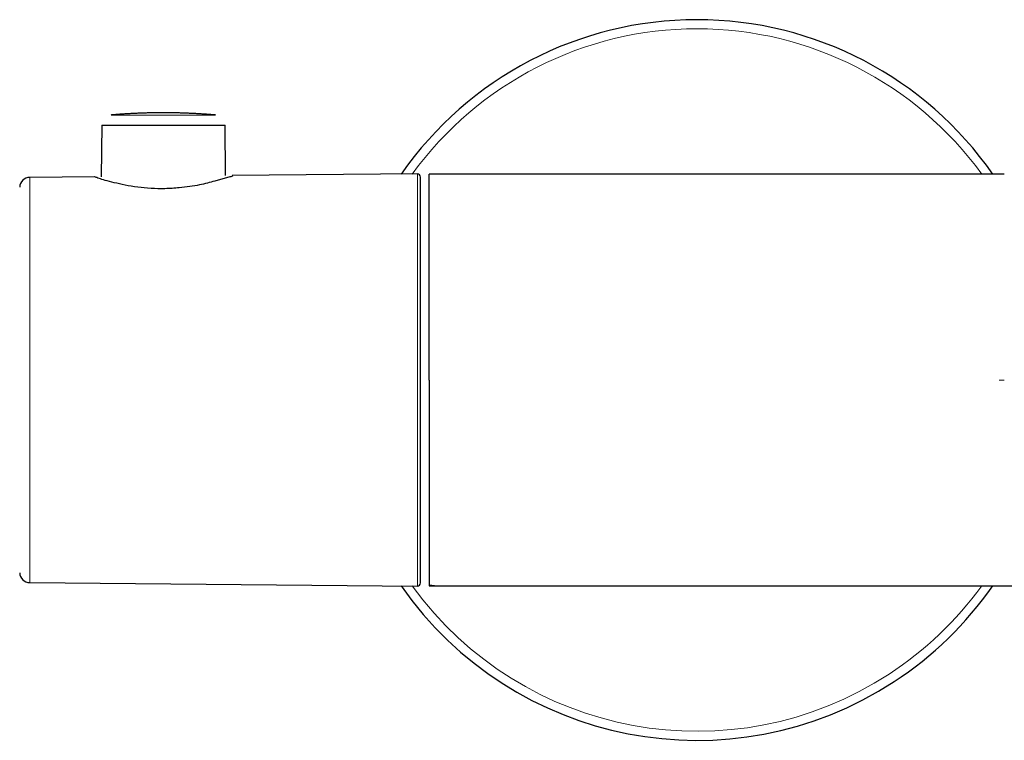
# Model space of a CAD drawing. Header units: millimetres. Extents: x 8 to 945, y 12 to 444.
# Tile 15 of 40: x 344 to 439, y 366 to 436. Entities that reach past the tile are written whole.
import ezdxf

# ---------------------------------------------------------------- set-up
doc = ezdxf.new("R2010")
doc.units = ezdxf.units.MM

msp = doc.modelspace()

# ---------------------------------------------------------------- linework, layer by layer
at = {"color": 7, "linetype": 'Continuous', "lineweight": 30}
for p, q in [((352.664, 427.241), (352.665, 427.241)), ((362.811, 427.241), (362.813, 427.241)), ((351.749, 426.253), (351.705, 421.246)), ((363.772, 421.351), (363.729, 426.253)), ((351.05, 421.24), (344.776, 421.186)), ((364.183, 421.223), (362.72, 420.825)), ((382.403, 421.514), (364.419, 421.357)), ((382.705, 381.786), (382.705, 421.214)), ((439.385, 421.5), (383.545, 421.5)), ((383.545, 401.5), (383.545, 421.5)), ((383.545, 401.5), (383.545, 381.585)), ((344.776, 381.814), (382.403, 381.486)), ((383.545, 381.585), (383.545, 381.518)), ((383.545, 381.518), (383.545, 381.5)), ((383.545, 381.5), (474.067, 381.5))]:
    msp.add_line(p, q, dxfattribs=at)
at = {"color": 252, "linetype": 'Continuous', "lineweight": 0}
for p, q in [((344.776, 421.186), (344.776, 384.213)), ((382.403, 421.514), (382.403, 381.486)), ((344.776, 384.213), (344.776, 381.814))]:
    msp.add_line(p, q, dxfattribs=at)
at = {"color": 252, "linetype": 'Continuous', "lineweight": 0, "flags": 128}
for points in [[(362.813, 427.241), (362.813, 427.241), (362.813, 427.241), (362.81, 427.241), (362.803, 427.241), (362.792, 427.241), (362.778, 427.24), (362.76, 427.24), (362.739, 427.24), (362.714, 427.24), (362.686, 427.24), (362.654, 427.24), (362.619, 427.239), (362.58, 427.239), (362.538, 427.239), (362.492, 427.239), (362.444, 427.239), (362.391, 427.239), (362.336, 427.239), (362.277, 427.238), (362.216, 427.238), (362.151, 427.238), (362.083, 427.238), (362.012, 427.238), (361.937, 427.238), (361.86, 427.238), (361.78, 427.237), (361.698, 427.237), (361.612, 427.237), (361.524, 427.237), (361.433, 427.237), (361.339, 427.237), (361.243, 427.237), (361.145, 427.237), (361.044, 427.237), (360.941, 427.236), (360.835, 427.236), (360.727, 427.236), (360.618, 427.236), (360.506, 427.236), (360.392, 427.236), (360.276, 427.236), (360.159, 427.236), (360.04, 427.236), (359.919, 427.236), (359.797, 427.236), (359.673, 427.236), (359.548, 427.235), (359.422, 427.235), (359.294, 427.235), (359.166, 427.235), (359.036, 427.235), (358.906, 427.235), (358.774, 427.235), (358.642, 427.235), (358.51, 427.235), (358.376, 427.235), (358.243, 427.235), (358.109, 427.235), (357.974, 427.235), (357.84, 427.235), (357.705, 427.235), (357.571, 427.235), (357.436, 427.235), (357.302, 427.235), (357.168, 427.235), (357.035, 427.235), (356.902, 427.235), (356.77, 427.235), (356.638, 427.235), (356.507, 427.235), (356.377, 427.235), (356.248, 427.235), (356.12, 427.235), (355.993, 427.235), (355.867, 427.236), (355.743, 427.236), (355.62, 427.236), (355.498, 427.236), (355.378, 427.236), (355.26, 427.236), (355.143, 427.236), (355.029, 427.236), (354.916, 427.236), (354.805, 427.236), (354.696, 427.236), (354.59, 427.236), (354.485, 427.236), (354.383, 427.237), (354.284, 427.237), (354.186, 427.237), (354.091, 427.237), (353.999, 427.237), (353.91, 427.237), (353.823, 427.237), (353.738, 427.237), (353.657, 427.238), (353.579, 427.238), (353.503, 427.238), (353.43, 427.238), (353.361, 427.238), (353.294, 427.238), (353.231, 427.238), (353.171, 427.238), (353.114, 427.239), (353.06, 427.239), (353.01, 427.239), (352.962, 427.239), (352.919, 427.239), (352.878, 427.239), (352.841, 427.24), (352.808, 427.24), (352.778, 427.24), (352.751, 427.24), (352.728, 427.24), (352.709, 427.24), (352.693, 427.24), (352.68, 427.241), (352.671, 427.241), (352.666, 427.241), (352.664, 427.241), (352.664, 427.241)], [(363.729, 426.253), (363.729, 426.253), (363.727, 426.253), (363.721, 426.253), (363.711, 426.253), (363.696, 426.253), (363.678, 426.253), (363.655, 426.252), (363.629, 426.252), (363.598, 426.252), (363.563, 426.252), (363.525, 426.252), (363.482, 426.251), (363.436, 426.251), (363.385, 426.251), (363.331, 426.251), (363.273, 426.251), (363.211, 426.251), (363.145, 426.25), (363.076, 426.25), (363.003, 426.25), (362.926, 426.25), (362.846, 426.25), (362.763, 426.25), (362.675, 426.249), (362.585, 426.249), (362.491, 426.249), (362.394, 426.249), (362.294, 426.249), (362.19, 426.249), (362.084, 426.249), (361.975, 426.248), (361.862, 426.248), (361.747, 426.248), (361.629, 426.248), (361.509, 426.248), (361.385, 426.248), (361.26, 426.248), (361.132, 426.248), (361.001, 426.247), (360.869, 426.247), (360.734, 426.247), (360.597, 426.247), (360.458, 426.247), (360.318, 426.247), (360.175, 426.247), (360.031, 426.247), (359.886, 426.247), (359.738, 426.247), (359.59, 426.247), (359.44, 426.247), (359.289, 426.247), (359.137, 426.247), (358.984, 426.247), (358.831, 426.246), (358.676, 426.246), (358.521, 426.246), (358.365, 426.246), (358.209, 426.246), (358.052, 426.246), (357.896, 426.246), (357.739, 426.246), (357.582, 426.246), (357.425, 426.246), (357.269, 426.246), (357.113, 426.246), (356.957, 426.246), (356.802, 426.246), (356.647, 426.246), (356.494, 426.247), (356.341, 426.247), (356.189, 426.247), (356.038, 426.247), (355.888, 426.247), (355.739, 426.247), (355.592, 426.247), (355.447, 426.247), (355.303, 426.247), (355.16, 426.247), (355.02, 426.247), (354.881, 426.247), (354.744, 426.247), (354.609, 426.247), (354.477, 426.247), (354.346, 426.248), (354.218, 426.248), (354.092, 426.248), (353.969, 426.248), (353.849, 426.248), (353.731, 426.248), (353.616, 426.248), (353.503, 426.248), (353.394, 426.249), (353.288, 426.249), (353.184, 426.249), (353.084, 426.249), (352.987, 426.249), (352.893, 426.249), (352.802, 426.249), (352.715, 426.25), (352.632, 426.25), (352.551, 426.25), (352.475, 426.25), (352.402, 426.25), (352.332, 426.25), (352.267, 426.251), (352.205, 426.251), (352.147, 426.251), (352.093, 426.251), (352.042, 426.251), (351.996, 426.251), (351.953, 426.252), (351.914, 426.252), (351.88, 426.252), (351.849, 426.252), (351.823, 426.252), (351.8, 426.253), (351.782, 426.253), (351.767, 426.253), (351.757, 426.253), (351.751, 426.253), (351.749, 426.253)]]:
    msp.add_lwpolyline(points, dxfattribs=at)
at = {"color": 7, "linetype": 'Continuous', "lineweight": 30, "flags": 128}
msp.add_lwpolyline([(351.749, 426.253), (351.751, 426.254), (351.757, 426.254), (351.767, 426.254), (351.782, 426.254), (351.8, 426.254), (351.823, 426.255), (351.849, 426.255), (351.88, 426.255), (351.914, 426.255), (351.953, 426.255), (351.996, 426.255), (352.042, 426.256), (352.093, 426.256), (352.147, 426.256), (352.205, 426.256), (352.267, 426.256), (352.332, 426.257), (352.402, 426.257), (352.475, 426.257), (352.551, 426.257), (352.632, 426.257), (352.715, 426.257), (352.802, 426.257), (352.893, 426.258), (352.987, 426.258), (353.084, 426.258), (353.184, 426.258), (353.288, 426.258), (353.394, 426.258), (353.503, 426.258), (353.616, 426.259), (353.731, 426.259), (353.849, 426.259), (353.969, 426.259), (354.092, 426.259), (354.218, 426.259), (354.346, 426.259), (354.477, 426.259), (354.609, 426.259), (354.744, 426.26), (354.881, 426.26), (355.02, 426.26), (355.16, 426.26), (355.303, 426.26), (355.447, 426.26), (355.592, 426.26), (355.739, 426.26), (355.888, 426.26), (356.038, 426.26), (356.189, 426.26), (356.341, 426.26), (356.494, 426.26), (356.647, 426.26), (356.802, 426.26), (356.957, 426.26), (357.113, 426.261), (357.269, 426.261), (357.425, 426.261), (357.582, 426.261), (357.739, 426.261), (357.896, 426.261), (358.052, 426.261), (358.209, 426.261), (358.365, 426.261), (358.521, 426.26), (358.676, 426.26), (358.831, 426.26), (358.984, 426.26), (359.137, 426.26), (359.289, 426.26), (359.44, 426.26), (359.59, 426.26), (359.738, 426.26), (359.886, 426.26), (360.031, 426.26), (360.175, 426.26), (360.318, 426.26), (360.458, 426.26), (360.597, 426.26), (360.734, 426.26), (360.869, 426.259), (361.001, 426.259), (361.132, 426.259), (361.26, 426.259), (361.385, 426.259), (361.509, 426.259), (361.629, 426.259), (361.747, 426.259), (361.862, 426.259), (361.975, 426.258), (362.084, 426.258), (362.19, 426.258), (362.294, 426.258), (362.394, 426.258), (362.491, 426.258), (362.585, 426.258), (362.675, 426.257), (362.763, 426.257), (362.846, 426.257), (362.926, 426.257), (363.003, 426.257), (363.076, 426.257), (363.145, 426.257), (363.211, 426.256), (363.273, 426.256), (363.331, 426.256), (363.385, 426.256), (363.436, 426.256), (363.482, 426.255), (363.525, 426.255), (363.563, 426.255), (363.598, 426.255), (363.629, 426.255), (363.655, 426.255), (363.678, 426.254), (363.696, 426.254), (363.711, 426.254), (363.721, 426.254), (363.727, 426.254), (363.729, 426.253)], dxfattribs=at)
at = {"color": 7, "linetype": 'Continuous', "lineweight": 30}
for centre, radius, start, end in [((409.545, 401.5), 35, 34.8499, 145.14959), ((344.785, 420.186), 1, 90.5, 178.21238), ((382.405, 421.214), 0.3, 0, 90.48546), ((344.785, 382.814), 1, 181.78762, 269.5), ((409.545, 401.5), 35, 214.85041, 303.15485), ((382.405, 381.786), 0.3, 269.51454, 0), ((385.389, 401.5), 20, 264.70916, 266.14616), ((382.701, 401.5), 20, 272.41926, 273.85384), ((409.545, 401.5), 35, 303.15485, 325.1501)]:
    msp.add_arc(centre, radius, start, end, dxfattribs=at)
at = {"color": 252, "linetype": 'Continuous', "lineweight": 0}
for start, end in [(35.88383, 144.09602), (215.90398, 303.15485), (303.15485, 324.11617)]:
    msp.add_arc((409.545, 401.5), 34.121, start, end, dxfattribs=at)
at = {"color": 7, "linetype": 'Continuous', "lineweight": 30}
for points, knots in [([(357.739, 427.457), (357.589, 427.457), (357.379, 427.456), (357.068, 427.453), (356.802, 427.45), (356.484, 427.444), (356.15, 427.436), (355.799, 427.426), (355.436, 427.413), (355.064, 427.397), (354.684, 427.379), (354.299, 427.358), (353.909, 427.335), (353.514, 427.308), (353.117, 427.278), (352.834, 427.256), (352.684, 427.243), (352.668, 427.241)], [0, 0, 0, 0, 0.088328, 0.124185, 0.183726, 0.245599, 0.312022, 0.381399, 0.453089, 0.526579, 0.601504, 0.677596, 0.754649, 0.832509, 0.911051, 0.990179, 1, 1, 1, 1]), ([(362.813, 427.241), (362.79, 427.243), (362.629, 427.257), (362.332, 427.281), (361.922, 427.311), (361.512, 427.338), (361.103, 427.363), (360.695, 427.384), (360.289, 427.403), (359.886, 427.419), (359.489, 427.432), (359.106, 427.442), (358.758, 427.449), (358.456, 427.453), (358.124, 427.456), (357.889, 427.457), (357.739, 427.457)], [0, 0, 0, 0, 0.013788, 0.094908, 0.175932, 0.256831, 0.337557, 0.418039, 0.498159, 0.577698, 0.656222, 0.7327, 0.803977, 0.861392, 0.911176, 1, 1, 1, 1]), ([(362.72, 420.825), (362.254, 420.692), (361.305, 420.421), (359.517, 420.166), (357.907, 420.067), (356.529, 420.088), (355.211, 420.218), (353.607, 420.493), (352.261, 420.83), (351.449, 421.092), (351.098, 421.22), (351.065, 421.229), (351.05, 421.234)], [0, 0, 0, 0, 0.124893, 0.254118, 0.340038, 0.421904, 0.503909, 0.590213, 0.759235, 0.841705, 0.927202, 1, 1, 1, 1]), ([(364.419, 421.337), (364.483, 421.331), (364.563, 421.323), (364.248, 421.24), (364.183, 421.223)], [0, 0, 0, 0, 0.79311, 1, 1, 1, 1])]:
    msp.add_open_spline(points, degree=3, knots=knots, dxfattribs=at)
at = {"color": 252, "linetype": 'Continuous', "lineweight": 0}
msp.add_open_spline([(439.387, 401.5), (439.34, 401.5), (439.247, 401.5), (439.08, 401.5), (438.96, 401.5), (438.887, 401.5)], degree=3, knots=[0, 0, 0, 0, 0.279969, 0.559947, 1, 1, 1, 1], dxfattribs=at)

doc.saveas('drawing.dxf')
